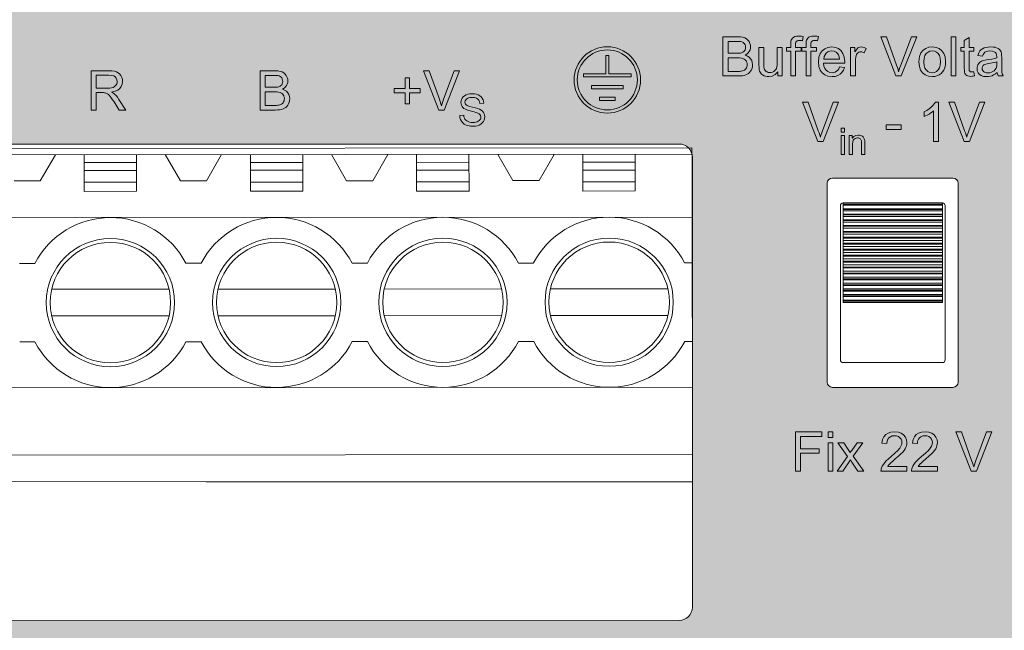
# Model space of a CAD drawing. Header units: millimetres. Extents: x 0 to 420, y 0 to 297.
# Tile 9 of 13: x 336 to 374, y 98 to 121. Entities that reach past the tile are written whole.
import ezdxf

# ---------------------------------------------------------------- set-up
doc = ezdxf.new("R2010")
doc.units = ezdxf.units.MM
doc.layers.get('0').update_dxf_attribs({"linetype": 'CONTINUOUS', "lineweight": 13})

msp = doc.modelspace()

# ---------------------------------------------------------------- hatches: boundary and pattern name
h = msp.add_hatch(color=18)
h.paths.add_polyline_path([(362.264, 138.334), (333.835, 145.622, -0.332186), (311.375, 171.592), (311.375, 90.6, 0.414214), (312.375, 89.6), (379.975, 89.6, 0.414214), (380.975, 90.6), (380.975, 125.5, 0.1645)])
h.paths.add_polyline_path([(361.625, 98.199, 0.414214), (362.125, 98.699), (362.125, 115.899, 0.414214), (361.625, 116.399), (329.795, 116.4, 0.414214), (329.295, 115.9), (329.295, 98.7, 0.414214), (329.795, 98.2)], flags=16)
h.paths.add_polyline_path([(367.475, 115.1), (372.075, 115.1, -0.414214), (372.275, 114.9), (372.275, 107.3, -0.414214), (372.075, 107.1), (367.475, 107.1, -0.414214), (367.275, 107.3), (367.275, 114.9, -0.414214)], flags=16)

# ---------------------------------------------------------------- linework, layer by layer
at = {"color": 7}
for p, q in [((363.861, 120.5), (363.298, 120.5)), ((363.298, 120.5), (363.298, 119)), ((366.335, 120.347), (366.362, 120.507)), ((366.917, 120.347), (366.945, 120.507)), ((369.542, 120.5), (369.327, 120.5)), ((369.327, 120.5), (369.908, 119)), ((369.931, 119.41), (369.542, 120.5)), ((370.496, 120.5), (370.091, 119.41)), ((370.111, 119), (370.699, 120.5)), ((370.699, 120.5), (370.496, 120.5)), ((372.199, 120.5), (372.015, 120.5)), ((372.015, 120.5), (372.015, 119)), ((372.199, 119), (372.199, 120.5)), ((372.701, 120.466), (372.518, 120.356)), ((372.518, 120.356), (372.518, 120.087)), ((372.701, 120.087), (372.701, 120.466)), ((363.496, 120.323), (363.796, 120.323)), ((363.496, 119.87), (363.496, 120.323)), ((364.86, 120.087), (364.676, 120.087)), ((364.676, 120.087), (364.676, 119.413)), ((364.86, 119.484), (364.86, 120.087)), ((365.557, 120.087), (365.373, 120.087)), ((365.373, 120.087), (365.373, 119.504)), ((365.557, 119), (365.557, 120.087)), ((365.89, 120.087), (365.727, 120.087)), ((365.727, 120.087), (365.727, 119.943)), ((365.89, 120.202), (365.89, 120.087)), ((366.073, 120.087), (366.073, 120.187)), ((366.285, 120.087), (366.073, 120.087)), ((366.285, 119.943), (366.285, 120.087)), ((366.472, 120.087), (366.309, 120.087)), ((366.309, 120.087), (366.309, 119.943)), ((366.472, 120.202), (366.472, 120.087)), ((366.655, 120.087), (366.655, 120.187)), ((366.867, 120.087), (366.655, 120.087)), ((366.867, 119.943), (366.867, 120.087)), ((368.339, 120.087), (368.174, 120.087)), ((368.174, 120.087), (368.174, 119)), ((368.339, 119.922), (368.339, 120.087)), ((368.7, 119.881), (368.764, 120.052)), ((372.518, 120.087), (372.383, 120.087)), ((372.383, 120.087), (372.383, 119.943)), ((372.886, 120.087), (372.701, 120.087)), ((372.886, 119.943), (372.886, 120.087)), ((358.943, 119.786), (358.822, 119.786)), ((358.822, 119.786), (358.822, 119.085)), ((358.943, 119.085), (358.943, 119.786)), ((363.821, 119.87), (363.496, 119.87)), ((363.496, 119.693), (363.843, 119.693)), ((363.496, 119.177), (363.496, 119.693)), ((365.727, 119.943), (365.89, 119.943)), ((365.89, 119.943), (365.89, 119)), ((366.073, 119.943), (366.285, 119.943)), ((366.073, 119), (366.073, 119.943)), ((366.309, 119.943), (366.472, 119.943)), ((366.472, 119.943), (366.472, 119)), ((366.655, 119.943), (366.867, 119.943)), ((366.655, 119), (366.655, 119.943)), ((367.756, 119.648), (367.149, 119.648)), ((372.383, 119.943), (372.518, 119.943)), ((372.518, 119.943), (372.518, 119.318)), ((372.701, 119.943), (372.886, 119.943)), ((372.701, 119.308), (372.701, 119.943)), ((373.036, 119.777), (373.216, 119.752)), ((373.946, 119.455), (373.946, 119.701)), ((367.139, 119.496), (367.949, 119.496)), ((367.944, 119.326), (367.754, 119.35)), ((368.358, 119), (368.358, 119.569)), ((373.76, 119.545), (373.76, 119.478)), ((339.832, 119.2), (339.167, 119.2)), ((339.167, 119.2), (339.167, 117.7)), ((339.365, 119.034), (339.84, 119.034)), ((339.365, 118.538), (339.365, 119.034)), ((346.184, 119.2), (345.621, 119.2)), ((345.621, 119.2), (345.621, 117.7)), ((345.82, 119.023), (346.12, 119.023)), ((345.82, 118.57), (345.82, 119.023)), ((351.33, 118.934), (351.156, 118.934)), ((351.156, 118.934), (351.156, 118.526)), ((351.33, 118.526), (351.33, 118.934)), ((352.079, 119.2), (351.864, 119.2)), ((351.864, 119.2), (352.445, 117.7)), ((352.469, 118.11), (352.079, 119.2)), ((353.034, 119.2), (352.628, 118.11)), ((352.649, 117.7), (353.236, 119.2)), ((353.236, 119.2), (353.034, 119.2)), ((358.822, 119.085), (357.977, 119.085)), ((357.977, 119.085), (357.977, 118.965)), ((357.977, 118.965), (359.788, 118.965)), ((359.788, 119.085), (358.943, 119.085)), ((359.788, 118.965), (359.788, 119.085)), ((363.298, 119), (363.87, 119)), ((363.87, 119.177), (363.496, 119.177)), ((365.392, 119.16), (365.392, 119)), ((365.392, 119), (365.557, 119)), ((365.89, 119), (366.073, 119)), ((366.472, 119), (366.655, 119)), ((368.174, 119), (368.358, 119)), ((369.908, 119), (370.111, 119)), ((372.015, 119), (372.199, 119)), ((372.913, 119.002), (372.886, 119.165)), ((373.812, 119), (374.005, 119)), ((339.792, 118.538), (339.365, 118.538)), ((346.144, 118.57), (345.82, 118.57)), ((351.156, 118.526), (350.748, 118.526)), ((350.748, 118.526), (350.748, 118.354)), ((351.738, 118.526), (351.33, 118.526)), ((351.738, 118.354), (351.738, 118.526)), ((359.487, 118.633), (358.279, 118.633)), ((358.279, 118.633), (358.279, 118.512)), ((358.279, 118.512), (359.487, 118.512)), ((359.487, 118.512), (359.487, 118.633)), ((339.365, 118.366), (339.596, 118.366)), ((339.365, 117.7), (339.365, 118.366)), ((340.489, 117.7), (340.228, 118.108)), ((345.82, 118.393), (346.167, 118.393)), ((345.82, 117.877), (345.82, 118.393)), ((350.748, 118.354), (351.156, 118.354)), ((351.156, 118.354), (351.156, 117.942)), ((351.33, 118.354), (351.738, 118.354)), ((351.33, 117.942), (351.33, 118.354)), ((359.185, 118.186), (358.581, 118.186)), ((358.581, 118.186), (358.581, 118.065)), ((359.185, 118.065), (359.185, 118.186)), ((340.041, 118.012), (340.239, 117.7)), ((346.193, 117.877), (345.82, 117.877)), ((351.156, 117.942), (351.33, 117.942)), ((354.015, 117.95), (354.167, 117.962)), ((358.581, 118.065), (359.185, 118.065)), ((366.552, 118), (366.337, 118)), ((366.337, 118), (366.918, 116.5)), ((366.942, 116.91), (366.552, 118)), ((367.506, 118), (367.101, 116.91)), ((367.122, 116.5), (367.709, 118)), ((367.709, 118), (367.506, 118)), ((371.533, 118.006), (371.414, 118.006)), ((371.533, 116.5), (371.533, 118.006)), ((372.141, 118), (371.927, 118)), ((371.927, 118), (372.508, 116.5)), ((372.531, 116.91), (372.141, 118)), ((373.096, 118), (372.691, 116.91)), ((372.711, 116.5), (373.299, 118)), ((373.299, 118), (373.096, 118)), ((339.167, 117.7), (339.365, 117.7)), ((340.239, 117.7), (340.489, 117.7)), ((345.621, 117.7), (346.193, 117.7)), ((352.445, 117.7), (352.649, 117.7)), ((353.398, 117.499), (353.248, 117.486)), ((370.98, 117.63), (370.98, 117.452)), ((371.348, 117.674), (371.348, 116.5)), ((367.941, 117), (367.818, 117)), ((367.818, 117), (367.818, 116.859)), ((367.941, 116.859), (367.941, 117)), ((370.104, 117.135), (369.538, 117.135)), ((369.538, 117.135), (369.538, 116.95)), ((370.104, 116.95), (370.104, 117.135)), ((367.818, 116.859), (367.941, 116.859)), ((367.941, 116.724), (367.818, 116.724)), ((367.818, 116.724), (367.818, 116)), ((367.941, 116), (367.941, 116.724)), ((368.238, 116.724), (368.127, 116.724)), ((368.127, 116.724), (368.127, 116)), ((368.238, 116.621), (368.238, 116.724)), ((369.538, 116.95), (370.104, 116.95)), ((366.918, 116.5), (367.122, 116.5)), ((368.25, 116), (368.25, 116.396)), ((368.593, 116.441), (368.593, 116)), ((368.716, 116), (368.716, 116.445)), ((371.348, 116.5), (371.533, 116.5)), ((372.508, 116.5), (372.711, 116.5)), ((367.818, 116), (367.941, 116)), ((368.127, 116), (368.25, 116)), ((368.593, 116), (368.716, 116)), ((367.081, 105.4), (366.069, 105.4)), ((366.069, 105.4), (366.069, 103.9)), ((367.081, 105.223), (367.081, 105.4)), ((367.5, 105.4), (367.316, 105.4)), ((367.316, 105.4), (367.316, 105.188)), ((367.5, 105.188), (367.5, 105.4)), ((372.41, 105.4), (372.195, 105.4)), ((372.195, 105.4), (372.776, 103.9)), ((372.799, 104.31), (372.41, 105.4)), ((373.364, 105.4), (372.959, 104.31)), ((372.979, 103.9), (373.567, 105.4)), ((373.567, 105.4), (373.364, 105.4)), ((366.267, 105.223), (367.081, 105.223)), ((366.267, 104.758), (366.267, 105.223)), ((367.316, 105.188), (367.5, 105.188)), ((367.5, 104.987), (367.316, 104.987)), ((367.316, 104.987), (367.316, 103.9)), ((367.5, 103.9), (367.5, 104.987)), ((367.918, 104.987), (367.687, 104.987)), ((367.687, 104.987), (368.055, 104.465)), ((368.084, 104.732), (367.918, 104.987)), ((368.271, 104.475), (368.646, 104.987)), ((368.646, 104.987), (368.426, 104.987)), ((369.371, 104.972), (369.56, 104.953)), ((370.536, 104.972), (370.725, 104.953)), ((366.971, 104.758), (366.267, 104.758)), ((366.267, 104.581), (366.971, 104.581)), ((366.267, 103.9), (366.267, 104.581)), ((366.971, 104.581), (366.971, 104.758)), ((368.055, 104.465), (367.658, 103.9)), ((367.881, 103.9), (368.166, 104.329)), ((368.166, 104.329), (368.226, 104.238)), ((368.226, 104.238), (368.449, 103.9)), ((368.675, 103.9), (368.271, 104.475)), ((366.069, 103.9), (366.267, 103.9)), ((367.316, 103.9), (367.5, 103.9)), ((367.658, 103.9), (367.881, 103.9)), ((368.449, 103.9), (368.675, 103.9)), ((369.336, 103.9), (370.327, 103.9)), ((370.327, 104.077), (369.592, 104.077)), ((370.327, 103.9), (370.327, 104.077)), ((370.501, 103.9), (371.493, 103.9)), ((371.493, 104.077), (370.757, 104.077)), ((371.493, 103.9), (371.493, 104.077)), ((372.776, 103.9), (372.979, 103.9))]:
    msp.add_line(p, q, dxfattribs=at)
for p, q in [((329.801, 116.4), (361.631, 116.399)), ((362.108, 116.253), (330.348, 116.231)), ((362.108, 116.008), (362.108, 116.253)), ((330.325, 115.986), (362.125, 116.008)), ((337.226, 114.991), (337.803, 115.991)), ((338.901, 114.592), (338.9, 115.992)), ((340.9, 115.993), (340.901, 114.593)), ((341.998, 115.994), (342.576, 114.994)), ((343.576, 114.995), (344.153, 115.995)), ((345.251, 114.596), (345.25, 115.996)), ((347.25, 115.997), (347.251, 114.597)), ((348.348, 115.998), (348.926, 114.999)), ((349.926, 114.999), (350.503, 116)), ((351.601, 114.6), (351.6, 116)), ((353.6, 116.002), (353.601, 114.602)), ((354.698, 116.003), (355.276, 115.003)), ((356.276, 115.004), (356.853, 116.004)), ((357.951, 114.605), (357.95, 116.005)), ((359.95, 116.006), (359.951, 114.606)), ((362.134, 103.508), (362.125, 116.008)), ((362.131, 115.899), (362.131, 98.699)), ((338.901, 115.692), (340.901, 115.693)), ((345.251, 115.696), (347.251, 115.697)), ((351.601, 115.7), (353.601, 115.702)), ((357.951, 115.705), (359.951, 115.706)), ((340.901, 115.393), (338.901, 115.392)), ((347.251, 115.397), (345.251, 115.396)), ((351.601, 115.4), (353.601, 115.402)), ((357.951, 115.405), (359.951, 115.406)), ((367.481, 115.1), (372.081, 115.1)), ((336.226, 114.99), (337.226, 114.991)), ((340.901, 114.943), (338.901, 114.942)), ((342.576, 114.994), (343.576, 114.995)), ((347.251, 114.947), (345.251, 114.946)), ((348.926, 114.999), (349.926, 114.999)), ((351.601, 114.95), (353.601, 114.952)), ((355.276, 115.003), (356.276, 115.004)), ((357.951, 114.955), (359.951, 114.956)), ((367.281, 107.3), (367.281, 114.9)), ((372.281, 114.9), (372.281, 107.3)), ((340.901, 114.593), (338.901, 114.592)), ((347.251, 114.597), (345.251, 114.596)), ((353.601, 114.602), (351.601, 114.6)), ((359.951, 114.606), (357.951, 114.605)), ((367.788, 114.05), (367.788, 108.15)), ((371.688, 114.15), (367.888, 114.15)), ((367.888, 110.35), (367.888, 114.15)), ((371.688, 114.103), (367.888, 114.103)), ((371.688, 114.062), (367.888, 114.062)), ((371.688, 110.35), (371.688, 114.15)), ((371.788, 108.15), (371.788, 114.05)), ((362.127, 113.608), (330.377, 113.586)), ((371.688, 113.926), (367.888, 113.926)), ((371.688, 113.9), (367.888, 113.9)), ((371.688, 113.851), (367.888, 113.851)), ((371.688, 113.718), (367.888, 113.718)), ((371.688, 113.69), (367.888, 113.69)), ((371.688, 113.633), (367.888, 113.633)), ((371.688, 113.504), (367.888, 113.504)), ((371.688, 113.476), (367.888, 113.476)), ((371.688, 113.411), (367.888, 113.411)), ((371.688, 113.285), (367.888, 113.285)), ((371.688, 113.256), (367.888, 113.256)), ((371.688, 113.184), (367.888, 113.184)), ((371.688, 113.062), (367.888, 113.062)), ((371.688, 113.033), (367.888, 113.033)), ((371.688, 112.953), (367.888, 112.953)), ((371.688, 112.837), (367.888, 112.837)), ((371.688, 112.807), (367.888, 112.807)), ((371.688, 112.72), (367.888, 112.72)), ((371.688, 112.609), (367.888, 112.609)), ((371.688, 112.579), (367.888, 112.579)), ((371.688, 112.486), (367.888, 112.486)), ((371.688, 112.38), (367.888, 112.38)), ((371.688, 112.35), (367.888, 112.35)), ((371.688, 112.25), (367.888, 112.25)), ((371.688, 112.15), (367.888, 112.15)), ((371.688, 112.12), (367.888, 112.12)), ((337.02, 111.84), (336.436, 111.84)), ((343.37, 111.845), (342.786, 111.844)), ((349.72, 111.849), (349.136, 111.849)), ((356.07, 111.854), (355.486, 111.853)), ((362.128, 111.858), (361.836, 111.857)), ((371.688, 112.014), (367.888, 112.014)), ((371.688, 111.921), (367.888, 111.921)), ((371.688, 111.891), (367.888, 111.891)), ((371.688, 111.78), (367.888, 111.78)), ((371.688, 111.693), (367.888, 111.693)), ((371.688, 111.663), (367.888, 111.663)), ((371.688, 111.547), (367.888, 111.547)), ((371.688, 111.467), (367.888, 111.467)), ((371.688, 111.438), (367.888, 111.438)), ((371.688, 111.316), (367.888, 111.316)), ((371.688, 111.244), (367.888, 111.244)), ((371.688, 111.215), (367.888, 111.215)), ((371.688, 111.089), (367.888, 111.089)), ((371.688, 111.024), (367.888, 111.024)), ((371.688, 110.996), (367.888, 110.996)), ((337.674, 110.851), (342.134, 110.854)), ((344.024, 110.855), (348.484, 110.858)), ((350.374, 110.86), (354.834, 110.863)), ((356.724, 110.864), (361.184, 110.867)), ((371.688, 110.867), (367.888, 110.867)), ((371.688, 110.81), (367.888, 110.81)), ((371.688, 110.782), (367.888, 110.782)), ((371.688, 110.649), (367.888, 110.649)), ((371.688, 110.6), (367.888, 110.6)), ((371.688, 110.574), (367.888, 110.574)), ((371.688, 110.438), (367.888, 110.438)), ((371.688, 110.397), (367.888, 110.397)), ((371.688, 110.35), (367.888, 110.35)), ((337.674, 109.831), (342.135, 109.834)), ((344.024, 109.835), (348.485, 109.838)), ((350.374, 109.84), (354.835, 109.843)), ((356.724, 109.844), (361.185, 109.847)), ((336.438, 108.84), (337.022, 108.84)), ((342.788, 108.844), (343.372, 108.845)), ((349.138, 108.849), (349.722, 108.849)), ((355.488, 108.853), (356.072, 108.854)), ((361.838, 108.857), (362.13, 108.858)), ((367.888, 108.05), (371.688, 108.05)), ((362.132, 107.108), (330.382, 107.086)), ((372.081, 107.1), (367.481, 107.1)), ((362.133, 104.533), (330.383, 104.511)), ((362.134, 103.508), (330.334, 103.486)), ((343.559, 103.492), (362.138, 103.491)), ((361.631, 98.199), (329.801, 98.2))]:
    msp.add_line(p, q)
for points in [[(364.136, 120.454), (364.064, 120.478), (363.973, 120.494), (363.861, 120.5)], [(364.299, 120.314), (364.255, 120.371), (364.202, 120.417), (364.136, 120.454)], [(365.909, 120.365), (365.899, 120.325), (365.892, 120.271), (365.89, 120.202)], [(366.002, 120.481), (365.961, 120.447), (365.931, 120.409), (365.909, 120.365)], [(366.191, 120.526), (366.112, 120.52), (366.05, 120.504), (366.002, 120.481)], [(366.108, 120.321), (366.134, 120.34), (366.172, 120.352), (366.226, 120.357)], [(366.362, 120.507), (366.3, 120.518), (366.242, 120.524), (366.191, 120.526)], [(366.226, 120.357), (366.26, 120.356), (366.296, 120.352), (366.335, 120.347)], [(366.491, 120.365), (366.481, 120.325), (366.474, 120.271), (366.472, 120.202)], [(366.584, 120.481), (366.544, 120.447), (366.513, 120.409), (366.491, 120.365)], [(366.773, 120.526), (366.694, 120.52), (366.632, 120.504), (366.584, 120.481)], [(366.69, 120.321), (366.716, 120.34), (366.755, 120.352), (366.809, 120.357)], [(366.945, 120.507), (366.882, 120.518), (366.825, 120.524), (366.773, 120.526)], [(366.809, 120.357), (366.842, 120.356), (366.878, 120.352), (366.917, 120.347)], [(363.796, 120.323), (363.897, 120.32), (363.972, 120.313), (364.024, 120.301)], [(364.024, 120.301), (364.066, 120.283), (364.099, 120.257), (364.126, 120.224)], [(364.163, 120.093), (364.158, 120.041), (364.145, 119.998), (364.124, 119.962)], [(364.126, 120.224), (364.146, 120.185), (364.158, 120.142), (364.163, 120.093)], [(364.358, 120.116), (364.352, 120.181), (364.333, 120.246), (364.299, 120.314)], [(364.306, 119.935), (364.335, 119.994), (364.352, 120.054), (364.358, 120.116)], [(366.073, 120.187), (366.077, 120.249), (366.089, 120.292), (366.108, 120.321)], [(366.655, 120.187), (366.659, 120.249), (366.672, 120.292), (366.69, 120.321)], [(367.456, 120.111), (367.311, 120.093), (367.192, 120.043), (367.09, 119.96)], [(367.812, 119.963), (367.712, 120.045), (367.597, 120.094), (367.456, 120.111)], [(368.456, 120.074), (368.421, 120.043), (368.382, 119.993), (368.339, 119.922)], [(368.575, 120.111), (368.532, 120.107), (368.493, 120.095), (368.456, 120.074)], [(368.764, 120.052), (368.696, 120.086), (368.633, 120.105), (368.575, 120.111)], [(370.953, 119.99), (370.864, 119.885), (370.806, 119.741), (370.785, 119.543)], [(371.294, 120.111), (371.162, 120.097), (371.051, 120.056), (370.953, 119.99)], [(371.66, 119.964), (371.558, 120.045), (371.439, 120.094), (371.294, 120.111)], [(373.279, 120.072), (373.21, 120.041), (373.156, 120.004), (373.116, 119.963)], [(373.526, 120.111), (373.432, 120.106), (373.35, 120.093), (373.279, 120.072)], [(373.752, 120.078), (373.691, 120.096), (373.616, 120.107), (373.526, 120.111)], [(373.88, 119.995), (373.849, 120.025), (373.807, 120.053), (373.752, 120.078)], [(373.937, 119.871), (373.922, 119.92), (373.903, 119.962), (373.88, 119.995)], [(364.01, 119.887), (363.966, 119.877), (363.903, 119.872), (363.821, 119.87)], [(363.843, 119.693), (363.934, 119.689), (364.007, 119.681), (364.062, 119.667)], [(364.124, 119.962), (364.095, 119.931), (364.058, 119.906), (364.01, 119.887)], [(364.062, 119.667), (364.11, 119.646), (364.15, 119.617), (364.182, 119.58)], [(364.148, 119.798), (364.216, 119.839), (364.268, 119.885), (364.306, 119.935)], [(364.357, 119.662), (364.303, 119.717), (364.235, 119.763), (364.148, 119.798)], [(364.431, 119.435), (364.422, 119.521), (364.397, 119.595), (364.357, 119.662)], [(367.09, 119.96), (367.016, 119.854), (366.967, 119.715), (366.949, 119.534)], [(367.149, 119.648), (367.165, 119.74), (367.198, 119.814), (367.245, 119.875)], [(367.245, 119.875), (367.306, 119.922), (367.376, 119.95), (367.458, 119.96)], [(367.458, 119.96), (367.547, 119.948), (367.621, 119.913), (367.686, 119.853)], [(367.686, 119.853), (367.718, 119.804), (367.742, 119.736), (367.756, 119.648)], [(367.95, 119.545), (367.933, 119.723), (367.885, 119.859), (367.812, 119.963)], [(368.358, 119.569), (368.361, 119.647), (368.372, 119.719), (368.388, 119.784)], [(368.388, 119.784), (368.405, 119.824), (368.428, 119.857), (368.457, 119.884)], [(368.457, 119.884), (368.49, 119.905), (368.526, 119.917), (368.565, 119.921)], [(368.565, 119.921), (368.609, 119.917), (368.653, 119.904), (368.7, 119.881)], [(370.974, 119.543), (370.986, 119.68), (371.017, 119.782), (371.065, 119.855)], [(371.065, 119.855), (371.132, 119.913), (371.206, 119.947), (371.294, 119.959)], [(371.294, 119.959), (371.38, 119.947), (371.454, 119.913), (371.521, 119.854)], [(371.521, 119.854), (371.569, 119.781), (371.602, 119.681), (371.613, 119.549)], [(371.803, 119.559), (371.784, 119.729), (371.735, 119.86), (371.66, 119.964)], [(373.116, 119.963), (373.084, 119.914), (373.057, 119.852), (373.036, 119.777)], [(373.268, 119.598), (373.219, 119.582), (373.174, 119.562), (373.135, 119.538)], [(373.216, 119.752), (373.241, 119.825), (373.272, 119.877), (373.307, 119.913)], [(373.432, 119.626), (373.363, 119.617), (373.309, 119.607), (373.268, 119.598)], [(373.307, 119.913), (373.352, 119.937), (373.415, 119.953), (373.499, 119.959)], [(373.76, 119.69), (373.68, 119.667), (373.572, 119.646), (373.432, 119.626)], [(373.499, 119.959), (373.59, 119.951), (373.659, 119.929), (373.709, 119.896)], [(373.709, 119.896), (373.736, 119.862), (373.754, 119.81), (373.761, 119.738)], [(373.761, 119.738), (373.761, 119.728), (373.76, 119.712), (373.76, 119.69)], [(373.946, 119.701), (373.945, 119.777), (373.942, 119.832), (373.937, 119.871)], [(364.12, 119.225), (364.088, 119.208), (364.05, 119.195), (364.005, 119.184)], [(364.195, 119.308), (364.172, 119.273), (364.147, 119.245), (364.12, 119.225)], [(364.182, 119.58), (364.205, 119.538), (364.22, 119.49), (364.225, 119.435)], [(364.225, 119.435), (364.221, 119.387), (364.211, 119.345), (364.195, 119.308)], [(364.276, 119.099), (364.315, 119.135), (364.352, 119.18), (364.386, 119.238)], [(364.386, 119.238), (364.411, 119.3), (364.426, 119.365), (364.431, 119.435)], [(364.676, 119.413), (364.677, 119.34), (364.681, 119.283), (364.687, 119.241)], [(364.687, 119.241), (364.701, 119.188), (364.721, 119.142), (364.744, 119.104)], [(364.871, 119.289), (364.865, 119.331), (364.862, 119.395), (364.86, 119.484)], [(364.945, 119.175), (364.912, 119.206), (364.888, 119.243), (364.871, 119.289)], [(365.342, 119.292), (365.318, 119.246), (365.284, 119.209), (365.24, 119.176)], [(365.373, 119.504), (365.369, 119.415), (365.359, 119.345), (365.342, 119.292)], [(366.949, 119.534), (366.967, 119.359), (367.015, 119.225), (367.088, 119.122)], [(367.24, 119.222), (367.191, 119.289), (367.156, 119.379), (367.139, 119.496)], [(367.468, 119.127), (367.38, 119.138), (367.306, 119.169), (367.24, 119.222)], [(367.754, 119.35), (367.72, 119.275), (367.682, 119.219), (367.64, 119.18)], [(367.777, 119.068), (367.847, 119.134), (367.903, 119.218), (367.944, 119.326)], [(367.949, 119.496), (367.95, 119.516), (367.95, 119.533), (367.95, 119.545)], [(370.01, 119.165), (369.987, 119.242), (369.961, 119.324), (369.931, 119.41)], [(370.091, 119.41), (370.061, 119.327), (370.034, 119.245), (370.01, 119.165)], [(370.785, 119.543), (370.803, 119.361), (370.851, 119.224), (370.925, 119.122)], [(371.065, 119.23), (371.017, 119.304), (370.986, 119.407), (370.974, 119.543)], [(371.294, 119.127), (371.206, 119.139), (371.131, 119.172), (371.065, 119.23)], [(371.522, 119.231), (371.455, 119.173), (371.381, 119.139), (371.294, 119.127)], [(371.613, 119.549), (371.602, 119.409), (371.569, 119.306), (371.522, 119.231)], [(371.556, 119.042), (371.631, 119.093), (371.691, 119.154), (371.739, 119.228)], [(371.739, 119.228), (371.773, 119.312), (371.795, 119.421), (371.803, 119.559)], [(372.518, 119.318), (372.521, 119.215), (372.528, 119.144), (372.54, 119.1)], [(372.71, 119.207), (372.705, 119.226), (372.702, 119.259), (372.701, 119.308)], [(373.04, 119.432), (373.02, 119.388), (373.008, 119.34), (373.004, 119.286)], [(373.004, 119.286), (373.015, 119.199), (373.047, 119.126), (373.1, 119.062)], [(373.135, 119.538), (373.1, 119.51), (373.068, 119.475), (373.04, 119.432)], [(373.2, 119.292), (373.203, 119.323), (373.212, 119.351), (373.226, 119.379)], [(373.256, 119.169), (373.225, 119.205), (373.207, 119.245), (373.2, 119.292)], [(373.226, 119.379), (373.244, 119.402), (373.268, 119.422), (373.299, 119.439)], [(373.299, 119.439), (373.335, 119.451), (373.388, 119.464), (373.586, 119.497)], [(373.586, 119.497), (373.685, 119.52), (373.76, 119.545)], [(373.73, 119.294), (373.699, 119.243), (373.659, 119.201), (373.609, 119.166)], [(373.76, 119.478), (373.756, 119.399), (373.746, 119.339), (373.73, 119.294)], [(373.958, 119.13), (373.951, 119.192), (373.948, 119.298), (373.946, 119.455)], [(340.137, 119.159), (340.061, 119.181), (339.96, 119.195), (339.832, 119.2)], [(339.84, 119.034), (339.948, 119.025), (340.028, 119.001), (340.083, 118.965)], [(340.083, 118.965), (340.127, 118.915), (340.152, 118.858), (340.161, 118.791)], [(340.303, 119.016), (340.255, 119.08), (340.2, 119.126), (340.137, 119.159)], [(340.366, 118.791), (340.359, 118.871), (340.338, 118.945), (340.303, 119.016)], [(346.12, 119.023), (346.221, 119.02), (346.296, 119.013), (346.348, 119.001)], [(346.459, 119.154), (346.387, 119.178), (346.296, 119.194), (346.184, 119.2)], [(346.348, 119.001), (346.389, 118.983), (346.422, 118.957), (346.45, 118.924)], [(346.45, 118.924), (346.469, 118.885), (346.482, 118.842), (346.486, 118.793)], [(346.622, 119.014), (346.579, 119.071), (346.526, 119.117), (346.459, 119.154)], [(346.681, 118.816), (346.675, 118.881), (346.656, 118.946), (346.622, 119.014)], [(364.005, 119.184), (363.973, 119.18), (363.929, 119.178), (363.87, 119.177)], [(363.87, 119), (363.963, 119.003), (364.044, 119.011), (364.111, 119.025)], [(364.111, 119.025), (364.176, 119.045), (364.231, 119.07), (364.276, 119.099)], [(364.744, 119.104), (364.773, 119.071), (364.814, 119.04), (364.868, 119.012)], [(364.868, 119.012), (364.923, 118.992), (364.983, 118.98), (365.048, 118.975)], [(365.084, 119.134), (365.029, 119.139), (364.983, 119.153), (364.945, 119.175)], [(365.048, 118.975), (365.184, 118.996), (365.295, 119.055), (365.392, 119.16)], [(365.24, 119.176), (365.19, 119.152), (365.139, 119.139), (365.084, 119.134)], [(367.088, 119.122), (367.187, 119.043), (367.309, 118.994), (367.466, 118.975)], [(367.466, 118.975), (367.592, 118.987), (367.694, 119.019), (367.777, 119.068)], [(367.64, 119.18), (367.591, 119.151), (367.535, 119.133), (367.468, 119.127)], [(370.925, 119.122), (371.025, 119.042), (371.145, 118.993), (371.294, 118.975)], [(371.294, 118.975), (371.387, 118.983), (371.474, 119.005), (371.556, 119.042)], [(372.54, 119.1), (372.558, 119.069), (372.583, 119.042), (372.618, 119.017)], [(372.618, 119.017), (372.658, 119.001), (372.709, 118.99), (372.774, 118.986)], [(372.742, 119.17), (372.728, 119.181), (372.718, 119.193), (372.71, 119.207)], [(372.806, 119.158), (372.779, 119.159), (372.758, 119.163), (372.742, 119.17)], [(372.774, 118.986), (372.815, 118.988), (372.862, 118.993), (372.913, 119.002)], [(372.886, 119.165), (372.854, 119.161), (372.828, 119.158), (372.806, 119.158)], [(373.1, 119.062), (373.167, 119.017), (373.257, 118.987), (373.375, 118.975)], [(373.419, 119.12), (373.349, 119.126), (373.295, 119.143), (373.256, 119.169)], [(373.375, 118.975), (373.446, 118.98), (373.513, 118.992), (373.578, 119.011)], [(373.609, 119.166), (373.553, 119.141), (373.491, 119.125), (373.419, 119.12)], [(373.578, 119.011), (373.639, 119.039), (373.705, 119.079), (373.775, 119.134)], [(373.775, 119.134), (373.783, 119.083), (373.796, 119.039), (373.812, 119)], [(374.005, 119), (373.984, 119.04), (373.969, 119.084), (373.958, 119.13)], [(340.005, 118.566), (339.95, 118.551), (339.879, 118.541), (339.792, 118.538)], [(339.943, 118.382), (340.083, 118.414), (340.188, 118.461), (340.263, 118.522)], [(340.121, 118.656), (340.091, 118.619), (340.053, 118.589), (340.005, 118.566)], [(340.161, 118.791), (340.157, 118.743), (340.144, 118.698), (340.121, 118.656)], [(340.263, 118.522), (340.32, 118.599), (340.354, 118.687), (340.366, 118.791)], [(346.334, 118.587), (346.289, 118.577), (346.227, 118.572), (346.144, 118.57)], [(346.447, 118.662), (346.419, 118.631), (346.382, 118.606), (346.334, 118.587)], [(346.486, 118.793), (346.481, 118.741), (346.468, 118.698), (346.447, 118.662)], [(346.472, 118.498), (346.539, 118.539), (346.591, 118.585), (346.63, 118.635)], [(346.68, 118.362), (346.627, 118.417), (346.559, 118.463), (346.472, 118.498)], [(346.63, 118.635), (346.659, 118.694), (346.676, 118.754), (346.681, 118.816)], [(339.596, 118.366), (339.643, 118.365), (339.68, 118.362), (339.706, 118.358)], [(339.706, 118.358), (339.735, 118.349), (339.765, 118.336), (339.796, 118.319)], [(339.796, 118.319), (339.826, 118.296), (339.859, 118.263), (339.897, 118.218)], [(339.897, 118.218), (339.938, 118.164), (339.986, 118.095), (340.041, 118.012)], [(340.063, 118.307), (340.033, 118.331), (339.993, 118.356), (339.943, 118.382)], [(340.228, 118.108), (340.173, 118.186), (340.118, 118.252), (340.063, 118.307)], [(346.167, 118.393), (346.258, 118.389), (346.33, 118.381), (346.386, 118.367)], [(346.386, 118.367), (346.434, 118.346), (346.473, 118.317), (346.505, 118.28)], [(346.505, 118.28), (346.529, 118.238), (346.543, 118.19), (346.548, 118.135)], [(346.548, 118.135), (346.545, 118.087), (346.535, 118.045), (346.518, 118.008)], [(346.754, 118.135), (346.745, 118.221), (346.721, 118.295), (346.68, 118.362)], [(346.709, 117.938), (346.734, 118), (346.749, 118.065), (346.754, 118.135)], [(352.548, 117.865), (352.525, 117.942), (352.499, 118.024), (352.469, 118.11)], [(352.628, 118.11), (352.598, 118.027), (352.571, 117.945), (352.548, 117.865)], [(353.345, 118.159), (353.316, 118.104), (353.299, 118.049), (353.294, 117.99)], [(353.496, 118.279), (353.433, 118.246), (353.383, 118.206), (353.345, 118.159)], [(353.447, 118), (353.454, 118.047), (353.475, 118.088), (353.512, 118.127)], [(353.716, 118.32), (353.634, 118.315), (353.561, 118.301), (353.496, 118.279)], [(353.512, 118.127), (353.561, 118.155), (353.629, 118.174), (353.723, 118.18)], [(353.951, 118.277), (353.883, 118.3), (353.805, 118.315), (353.716, 118.32)], [(353.723, 118.18), (353.812, 118.173), (353.881, 118.153), (353.931, 118.122)], [(353.931, 118.122), (353.97, 118.079), (353.999, 118.024), (354.015, 117.95)], [(354.108, 118.151), (354.068, 118.2), (354.016, 118.242), (353.951, 118.277)], [(354.167, 117.962), (354.158, 118.032), (354.138, 118.094), (354.108, 118.151)], [(346.329, 117.884), (346.297, 117.88), (346.252, 117.878), (346.193, 117.877)], [(346.193, 117.7), (346.287, 117.703), (346.367, 117.711), (346.435, 117.725)], [(346.443, 117.925), (346.411, 117.908), (346.373, 117.895), (346.329, 117.884)], [(346.435, 117.725), (346.5, 117.745), (346.554, 117.77), (346.599, 117.799)], [(346.518, 118.008), (346.496, 117.973), (346.471, 117.945), (346.443, 117.925)], [(346.599, 117.799), (346.639, 117.835), (346.675, 117.88), (346.709, 117.938)], [(353.294, 117.99), (353.299, 117.935), (353.312, 117.885), (353.335, 117.84)], [(353.335, 117.84), (353.366, 117.8), (353.409, 117.763), (353.464, 117.728)], [(353.493, 117.894), (353.467, 117.924), (353.452, 117.959), (353.447, 118)], [(353.464, 117.728), (353.516, 117.705), (353.593, 117.68), (353.696, 117.653)], [(353.732, 117.808), (353.613, 117.839), (353.536, 117.868), (353.493, 117.894)], [(353.998, 117.731), (353.94, 117.753), (353.852, 117.779), (353.732, 117.808)], [(354.153, 117.609), (354.116, 117.653), (354.065, 117.694), (353.998, 117.731)], [(371.25, 117.806), (371.172, 117.742), (371.082, 117.683), (370.98, 117.63)], [(371.414, 118.006), (371.376, 117.943), (371.322, 117.877), (371.25, 117.806)], [(353.248, 117.486), (353.256, 117.407), (353.278, 117.336), (353.313, 117.269)], [(353.447, 117.35), (353.425, 117.39), (353.408, 117.439), (353.398, 117.499)], [(353.568, 117.257), (353.515, 117.285), (353.476, 117.316), (353.447, 117.35)], [(353.696, 117.653), (353.795, 117.629), (353.866, 117.609), (353.909, 117.595)], [(353.909, 117.595), (353.957, 117.573), (353.992, 117.549), (354.017, 117.524)], [(354.05, 117.426), (354.046, 117.389), (354.035, 117.355), (354.016, 117.323)], [(354.017, 117.524), (354.035, 117.494), (354.046, 117.462), (354.05, 117.426)], [(354.148, 117.258), (354.179, 117.318), (354.197, 117.378), (354.203, 117.439)], [(354.203, 117.439), (354.197, 117.502), (354.18, 117.558), (354.153, 117.609)], [(370.98, 117.452), (371.038, 117.475), (371.102, 117.506), (371.174, 117.546)], [(371.174, 117.546), (371.243, 117.59), (371.301, 117.632), (371.348, 117.674)], [(353.313, 117.269), (353.36, 117.211), (353.416, 117.164), (353.486, 117.127)], [(353.486, 117.127), (353.561, 117.102), (353.652, 117.085), (353.759, 117.08)], [(353.752, 117.222), (353.683, 117.226), (353.622, 117.238), (353.568, 117.257)], [(353.912, 117.249), (353.866, 117.235), (353.812, 117.225), (353.752, 117.222)], [(353.759, 117.08), (353.844, 117.085), (353.92, 117.101), (353.99, 117.127)], [(354.016, 117.323), (353.99, 117.295), (353.956, 117.27), (353.912, 117.249)], [(353.99, 117.127), (354.055, 117.163), (354.107, 117.207), (354.148, 117.258)], [(367.02, 116.665), (366.997, 116.742), (366.971, 116.824), (366.942, 116.91)], [(367.101, 116.91), (367.071, 116.827), (367.044, 116.745), (367.02, 116.665)], [(368.469, 116.741), (368.374, 116.727), (368.299, 116.688), (368.238, 116.621)], [(368.307, 116.584), (368.348, 116.612), (368.392, 116.629), (368.443, 116.634)], [(368.443, 116.634), (368.475, 116.632), (368.503, 116.624), (368.528, 116.612)], [(368.589, 116.717), (368.551, 116.73), (368.511, 116.738), (368.469, 116.741)], [(368.528, 116.612), (368.551, 116.595), (368.567, 116.575), (368.579, 116.553)], [(368.671, 116.655), (368.651, 116.678), (368.624, 116.699), (368.589, 116.717)], [(368.709, 116.565), (368.7, 116.599), (368.687, 116.629), (368.671, 116.655)], [(372.61, 116.665), (372.587, 116.742), (372.561, 116.824), (372.531, 116.91)], [(372.691, 116.91), (372.661, 116.827), (372.634, 116.745), (372.61, 116.665)], [(368.25, 116.396), (368.258, 116.484), (368.277, 116.546), (368.307, 116.584)], [(368.579, 116.553), (368.587, 116.525), (368.592, 116.488), (368.593, 116.441)], [(368.716, 116.445), (368.715, 116.498), (368.713, 116.537), (368.709, 116.565)], [(369.858, 105.406), (369.716, 105.392), (369.605, 105.353), (369.517, 105.295)], [(370.199, 105.286), (370.111, 105.35), (370, 105.391), (369.858, 105.406)], [(371.023, 105.406), (370.881, 105.392), (370.77, 105.353), (370.682, 105.295)], [(371.365, 105.286), (371.277, 105.35), (371.165, 105.391), (371.023, 105.406)], [(368.426, 104.987), (368.217, 104.693), (368.189, 104.653), (368.16, 104.61)], [(369.517, 105.295), (369.447, 105.215), (369.398, 105.11), (369.371, 104.972)], [(369.56, 104.953), (369.57, 105.045), (369.598, 105.117), (369.641, 105.174)], [(369.641, 105.174), (369.697, 105.217), (369.766, 105.244), (369.854, 105.254)], [(369.854, 105.254), (369.935, 105.244), (370.002, 105.219), (370.057, 105.178)], [(370.136, 104.994), (370.128, 104.927), (370.1, 104.854), (370.05, 104.772)], [(370.057, 105.178), (370.101, 105.123), (370.127, 105.063), (370.136, 104.994)], [(370.325, 104.99), (370.311, 105.103), (370.27, 105.199), (370.199, 105.286)], [(370.289, 104.813), (370.309, 104.872), (370.321, 104.93), (370.325, 104.99)], [(370.682, 105.295), (370.613, 105.215), (370.563, 105.11), (370.536, 104.972)], [(370.725, 104.953), (370.736, 105.045), (370.763, 105.117), (370.806, 105.174)], [(370.806, 105.174), (370.863, 105.217), (370.932, 105.244), (371.019, 105.254)], [(371.019, 105.254), (371.101, 105.244), (371.167, 105.219), (371.223, 105.178)], [(371.301, 104.994), (371.293, 104.927), (371.266, 104.854), (371.215, 104.772)], [(371.223, 105.178), (371.267, 105.123), (371.292, 105.063), (371.301, 104.994)], [(371.491, 104.99), (371.476, 105.103), (371.435, 105.199), (371.365, 105.286)], [(371.454, 104.813), (371.475, 104.872), (371.487, 104.93), (371.491, 104.99)], [(368.16, 104.61), (368.139, 104.646), (368.113, 104.687), (368.084, 104.732)], [(370.05, 104.772), (369.979, 104.689), (369.871, 104.584), (369.719, 104.455)], [(369.882, 104.366), (370.003, 104.47), (370.097, 104.558), (370.166, 104.629)], [(370.166, 104.629), (370.22, 104.695), (370.26, 104.756), (370.289, 104.813)], [(371.215, 104.772), (371.145, 104.689), (371.036, 104.584), (370.885, 104.455)], [(371.048, 104.366), (371.168, 104.47), (371.263, 104.558), (371.331, 104.629)], [(371.331, 104.629), (371.385, 104.695), (371.425, 104.756), (371.454, 104.813)], [(369.478, 104.227), (369.426, 104.159), (369.386, 104.092), (369.357, 104.028)], [(369.719, 104.455), (369.619, 104.369), (369.539, 104.294), (369.478, 104.227)], [(369.592, 104.077), (369.614, 104.111), (369.64, 104.144), (369.669, 104.177)], [(369.669, 104.177), (369.712, 104.218), (369.784, 104.281), (369.882, 104.366)], [(370.643, 104.227), (370.591, 104.159), (370.551, 104.092), (370.522, 104.028)], [(370.885, 104.455), (370.785, 104.369), (370.705, 104.294), (370.643, 104.227)], [(370.757, 104.077), (370.78, 104.111), (370.806, 104.144), (370.835, 104.177)], [(370.835, 104.177), (370.878, 104.218), (370.949, 104.281), (371.048, 104.366)], [(372.878, 104.065), (372.855, 104.142), (372.829, 104.224), (372.799, 104.31)], [(372.959, 104.31), (372.929, 104.227), (372.902, 104.145), (372.878, 104.065)], [(369.357, 104.028), (369.344, 103.985), (369.337, 103.943), (369.336, 103.9)], [(370.522, 104.028), (370.509, 103.985), (370.502, 103.943), (370.501, 103.9)]]:
    msp.add_lwpolyline(points, dxfattribs=at)
for radius in [1.268, 1.147]:
    msp.add_circle((358.883, 118.85), radius, dxfattribs=at)
for centre, radius in [((339.904, 110.342), 2.45), ((339.904, 110.342), 2.3), ((346.254, 110.347), 2.45), ((346.254, 110.347), 2.3), ((352.604, 110.351), 2.45), ((352.604, 110.351), 2.3), ((358.954, 110.356), 2.45), ((358.954, 110.356), 2.3)]:
    msp.add_circle(centre, radius)
for centre, radius, start, end in [((361.631, 115.899), 0.5, 0, 90), ((367.481, 114.9), 0.2, 90, 180), ((372.081, 114.9), 0.2, 0, 90), ((367.888, 114.05), 0.1, 90, 180), ((371.688, 114.05), 0.1, 0, 90), ((339.904, 110.342), 3.25, 27.5257, 152.5529), ((346.254, 110.347), 3.25, 27.5257, 152.5529), ((352.604, 110.351), 3.25, 27.5257, 152.5529), ((358.954, 110.356), 3.25, 27.5257, 152.5529), ((339.904, 110.342), 3.25, 207.5257, 332.5529), ((346.254, 110.347), 3.25, 207.5257, 332.5529), ((352.604, 110.351), 3.25, 207.5257, 332.5529), ((358.954, 110.356), 3.25, 207.5257, 332.5529), ((367.888, 108.15), 0.1, 180, 270), ((371.688, 108.15), 0.1, 270, 0), ((367.481, 107.3), 0.2, 180, 270), ((372.081, 107.3), 0.2, 270, 0), ((361.631, 98.699), 0.5, 270, 0)]:
    msp.add_arc(centre, radius, start, end)

doc.saveas('drawing.dxf')
